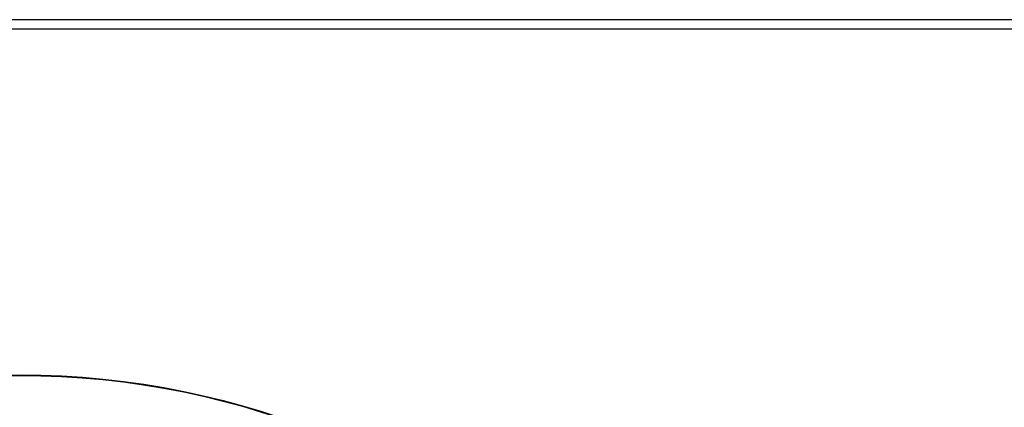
# Model space of a CAD drawing. Extents: x 172 to 2886, y 316 to 2181.
# Tile 21 of 30: x 1397 to 1502, y 2139 to 2181. Entities that reach past the tile are written whole.
import ezdxf

# ---------------------------------------------------------------- set-up
doc = ezdxf.new("R2010")
doc.units = 0
doc.header["$LTSCALE"] = 25.4
doc.header["$MEASUREMENT"] = 0
doc.layers.get('0').update_dxf_attribs({"linetype": 'CONTINUOUS'})

msp = doc.modelspace()

# ---------------------------------------------------------------- linework, layer by layer
for p, q in [((2042.52, 2180.57), (1012.59, 2180.57)), ((2040.82, 2180.58), (1014.29, 2180.58)), ((2041.81, 2179.56), (1013.3, 2179.56)), ((2018.54, 2179.57), (1036.57, 2179.57))]:
    msp.add_line(p, q)
for radius in [87.05, 86.99]:
    msp.add_circle((1397.07, 2055.58), radius)

doc.saveas('drawing.dxf')
